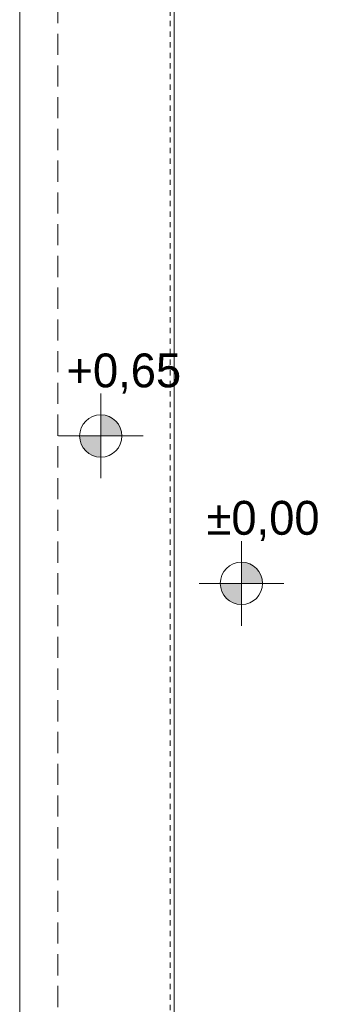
# Model space of a CAD drawing. Extents: x -528673 to -426178, y 23200 to 131944.
# Tile 37 of 87: x -487340 to -485826, y 61688 to 66341. Entities that reach past the tile are written whole.
import ezdxf

# ---------------------------------------------------------------- set-up
doc = ezdxf.new("R2010")
doc.units = 0
doc.header["$MEASUREMENT"] = 0
doc.linetypes.add('Hidden Line', pattern=[50, 25, -25])
doc.linetypes.add('Krawędzie ukryte', pattern=[150, 100, -50])
doc.layers.add('#PODKŁAD', color=252, linetype='Continuous')
doc.layers.add('INWENT RZĘDNE', color=252, linetype='Continuous')
for name, color, linetype, lineweight in [('INWENT RZĘDNE_Nr_Pióra__21', 252, 'Continuous', 9), ('INWENT.ŚCIANY_Nr_Pióra__1', 252, 'Continuous', 25), ('Istniejące schody_Nr_Pióra__102', 252, 'Continuous', 9), ('Istniejące stropy_Nr_Pióra__5', 252, 'Continuous', 13)]:
    doc.layers.add(name, color=color, linetype=linetype, lineweight=lineweight)
doc.styles.add('GENERATED_STYLE_1', font='txt')

# ---------------------------------------------------------------- blocks, each defined once
blk = doc.blocks.new('Koty wysokościowe_94', base_point=(-486293, 63676.8))
at = {"layer": 'INWENT RZĘDNE_Nr_Pióra__21', "linetype": 'Continuous'}
for points in [[(-486293, 63676.8), (-486193, 63676.8), (-486200.6, 63715), (-486222.3, 63747.5), (-486254.7, 63769.2), (-486293, 63776.8)], [(-486293, 63676.8), (-486393, 63676.8), (-486385.4, 63638.5), (-486363.7, 63606.1), (-486331.3, 63584.4), (-486293, 63576.8)]]:
    blk.add_hatch(color=256, dxfattribs=at).paths.add_polyline_path(points, flags=0)
for p, q in [((-486293, 63476.8), (-486293, 63876.8)), ((-486493, 63676.8), (-486093, 63676.8))]:
    blk.add_line(p, q, dxfattribs=at)
blk.add_circle((-486293, 63676.8), 100, dxfattribs=at)
at = {"layer": 'INWENT RZĘDNE_Nr_Pióra__21', "insert": (-486457.8, 63876.8), "char_height": 160, "attachment_point": 7, "style": 'GENERATED_STYLE_1'}
blk.add_mtext('{±0,00}', dxfattribs=at)
blk = doc.blocks.new('Koty wysokościowe_112', base_point=(-486957.3, 64373.4))
at = {"layer": 'INWENT RZĘDNE_Nr_Pióra__21', "linetype": 'Continuous'}
for points in [[(-486957.3, 64373.4), (-486857.3, 64373.4), (-486864.9, 64411.7), (-486886.6, 64444.1), (-486919.1, 64465.8), (-486957.3, 64473.4)], [(-486957.3, 64373.4), (-487057.3, 64373.4), (-487049.7, 64335.1), (-487028, 64302.7), (-486995.6, 64281), (-486957.3, 64273.4)]]:
    blk.add_hatch(color=256, dxfattribs=at).paths.add_polyline_path(points, flags=0)
for p, q in [((-486957.3, 64173.4), (-486957.3, 64573.4)), ((-487157.3, 64373.4), (-486757.3, 64373.4))]:
    blk.add_line(p, q, dxfattribs=at)
blk.add_circle((-486957.3, 64373.4), 100, dxfattribs=at)
at = {"layer": 'INWENT RZĘDNE_Nr_Pióra__21', "insert": (-487119.1, 64573.4), "char_height": 160, "attachment_point": 7, "style": 'GENERATED_STYLE_1'}
blk.add_mtext('{+0,65}', dxfattribs=at)
blk = doc.blocks.new('PIĘTRO')
at = {"layer": 'INWENT.ŚCIANY_Nr_Pióra__1', "color": 252, "linetype": 'Continuous', "lineweight": 15}
blk.add_line((-487340.2, 60124.5), (-487340.2, 66894.5), dxfattribs=at)
at = {"layer": 'Istniejące schody_Nr_Pióra__102', "color": 252, "linetype": 'Hidden Line', "lineweight": 15}
blk.add_line((-486630.2, 66484.5), (-486630.2, 60534.5), dxfattribs=at)
at = {"layer": 'Istniejące schody_Nr_Pióra__102', "color": 252, "linetype": 'Continuous', "lineweight": 15}
blk.add_line((-486610.2, 66484.5), (-486610.2, 60534.5), dxfattribs=at)
at = {"layer": 'Istniejące stropy_Nr_Pióra__5', "color": 252, "linetype": 'Krawędzie ukryte', "lineweight": 15}
blk.add_line((-487160.2, 59274.5), (-487160.2, 67744.5), dxfattribs=at)
at = {"layer": 'INWENT RZĘDNE', "color": 252, "lineweight": 15}
for name, p in [('Koty wysokościowe_112', (-486957.3, 64373.4)), ('Koty wysokościowe_94', (-486293, 63676.8))]:
    blk.add_blockref(name, p, dxfattribs=at)

msp = doc.modelspace()

# ---------------------------------------------------------------- block references
at = {"layer": '#PODKŁAD'}
msp.add_blockref('PIĘTRO', (0, 0), dxfattribs=at)

doc.saveas('drawing.dxf')
